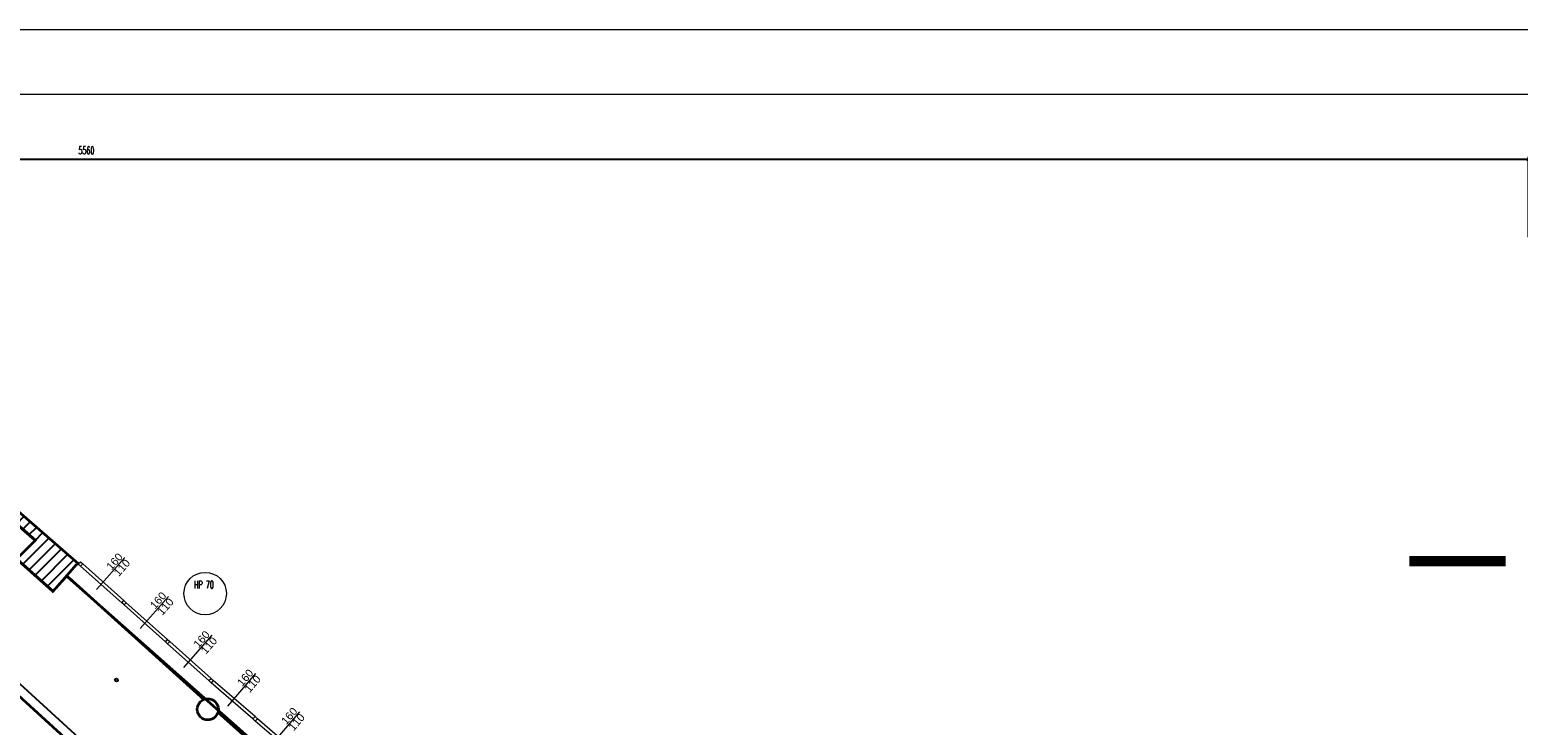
# Model space of a CAD drawing. Header units: millimetres. Extents: x 19887 to 192597, y -14203 to 39042.
# Tile 69 of 256: x 24456 to 27326, y -6839 to -5498. Entities that reach past the tile are written whole.
import ezdxf

# ---------------------------------------------------------------- set-up
doc = ezdxf.new("R2010")
doc.units = ezdxf.units.MM
doc.linetypes.add('DASHED2', pattern=[9.525, 6.35, -3.175])
doc.layers.get('Defpoints').update_dxf_attribs({"color": 4})
for name, color, linetype in [('A_DBA-RAMKI', 6, 'Continuous'), ('A_DBA_WPUSTY SAN', 150, 'Continuous'), ('Wymiarowanie', 3, 'Continuous'), ('Wypełnienie', 252, 'Continuous')]:
    doc.layers.add(name, color=color, linetype=linetype)
for name, color, linetype, lineweight in [('Basen_rzut_poziom_1_obrys', 252, 'Continuous', 35), ('Kolobrzeg_rzut_hala_poziom_1', 252, 'Continuous', 35), ('Okna', 252, 'Continuous', 5), ('Tabela', 1, 'Continuous', 0)]:
    doc.layers.add(name, color=color, linetype=linetype, lineweight=lineweight)
doc.styles.add('ROMANS', font='romans.shx', dxfattribs={"width": 0.6})
doc.styles.get("Standard").update_dxf_attribs({"font": 'arial.ttf'})
doc.dimstyles.new('000001FB70622F18', dxfattribs={"dimtxt": 20, "dimasz": 5, "dimexe": 5, "dimexo": 1, "dimgap": 20, "dimtad": 1, "dimtoh": 1, "dimdec": 0, "dimtxsty": 'Standard', "dimblk": 'OBLIQUE', "dimcen": 0, "dimdle": 5, "dimclrd": 252, "dimclre": 252, "dimclrt": 252, "dimadec": 0, "dimazin": 0, "dimtfac": 1, "dimtdec": 0, "dimtmove": 0, "dimatfit": 3, "dimldrblk": 'OBLIQUE', "dimfxl": 150, "dimfxlon": 1, "dimlwd": 25, "dimlwe": 25, "dimarcsym": 1})

# ---------------------------------------------------------------- blocks, each defined once
blk = doc.blocks.new('_Oblique')
at = {"color": 0, "linetype": 'ByBlock', "lineweight": -2}
blk.add_line((-0.5, -0.5), (0.5, 0.5), dxfattribs=at)
blk = doc.blocks.new('*D604')
at = {"layer": 'Defpoints', "color": 0}
for p in [(2641.8, -379.8), (3081.1, -3077.2), (2641.8, -3106.2)]:
    blk.add_point(p, dxfattribs=at)
at = {"layer": 'Wymiarowanie', "color": 252, "linetype": 'Continuous', "lineweight": 25}
for p, q in [((2641.8, -2956.2), (2641.8, -3111.2)), ((3081.1, -3078.2), (3081.1, -3111.2)), ((3086.1, -3106.2), (2636.8, -3106.2))]:
    blk.add_line(p, q, dxfattribs=at)
at = {"layer": 'Wymiarowanie', "color": 252, "linetype": 'ByBlock', "lineweight": 25, "xscale": 5, "yscale": 5, "zscale": 5, "rotation": 180}
blk.add_blockref('_Oblique', (2641.8, -3106.2), dxfattribs=at)
at = {"layer": 'Wymiarowanie', "color": 252, "linetype": 'ByBlock', "lineweight": 25, "xscale": 5, "yscale": 5, "zscale": 5}
blk.add_blockref('_Oblique', (3081.1, -3106.2), dxfattribs=at)
at = {"layer": 'Wymiarowanie', "color": 252, "insert": (2861.5, -3088.7), "char_height": 15, "attachment_point": 5, "style": 'ROMANS'}
blk.add_mtext('439', dxfattribs=at)
blk = doc.blocks.new('*D779')
at = {"layer": 'Defpoints', "color": 0}
for p in [(1230.4, -637.9), (1690.7, -1057.8), (1703.1, -1044.2)]:
    blk.add_point(p, dxfattribs=at)
at = {"layer": 'Wymiarowanie', "color": 252, "linetype": 'Continuous', "lineweight": 25}
for p, q in [((1231.1, -637.1), (1246.2, -620.6)), ((1239.1, -620.9), (1706.8, -1047.6)), ((1691.4, -1057.1), (1706.5, -1040.5))]:
    blk.add_line(p, q, dxfattribs=at)
at = {"layer": 'Wymiarowanie', "color": 252, "linetype": 'ByBlock', "lineweight": 25, "xscale": 5, "yscale": 5, "zscale": 5}
for p, rotation in [((1242.8, -624.3), 137.6250679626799), ((1703.1, -1044.2), 317.6250679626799)]:
    blk.add_blockref('_Oblique', p, dxfattribs=dict(at, rotation=rotation))
at = {"layer": 'Wymiarowanie', "color": 252, "insert": (1484.8, -821.3), "char_height": 15, "attachment_point": 5, "rotation": 317.6251, "style": 'ROMANS'}
blk.add_mtext('623', dxfattribs=at)
blk = doc.blocks.new('*D985')
at = {"layer": 'Defpoints', "color": 0}
for p in [(-1121.1, 124.6), (4438.5, -3063.7), (-1121.1, -3458.5)]:
    blk.add_point(p, dxfattribs=at)
at = {"layer": 'Wymiarowanie', "color": 252, "linetype": 'Continuous', "lineweight": 25}
for p, q in [((4443.5, 124.6), (-1126.1, 124.6)), ((-1121.1, -25.4), (-1121.1, 129.6)), ((4438.5, -25.4), (4438.5, 129.6))]:
    blk.add_line(p, q, dxfattribs=at)
at = {"layer": 'Wymiarowanie', "color": 252, "linetype": 'ByBlock', "lineweight": 25, "xscale": 5, "yscale": 5, "zscale": 5, "rotation": 180}
blk.add_blockref('_Oblique', (-1121.1, 124.6), dxfattribs=at)
at = {"layer": 'Wymiarowanie', "color": 252, "linetype": 'ByBlock', "lineweight": 25, "xscale": 5, "yscale": 5, "zscale": 5}
blk.add_blockref('_Oblique', (4438.5, 124.6), dxfattribs=at)
at = {"layer": 'Wymiarowanie', "color": 252, "insert": (1658.7, 142.1), "char_height": 15, "attachment_point": 5, "style": 'ROMANS'}
blk.add_mtext('5560', dxfattribs=at)
blk = doc.blocks.new('A$C7bb86cbb')
at = {"layer": 'Kolobrzeg_rzut_hala_poziom_1'}
for p, q in [((-15015, 13012, 0), (-14561, 13536, 0)), ((-14561, 13536, 0), (-14531, 13539, 0)), ((-153, 944), (-297, 793, 0)), ((-268, 765, 0), (-400, 582)), ((-297, 793, 0), (-268, 765, 0))]:
    blk.add_line(p, q, dxfattribs=at)
at = {"layer": 'Kolobrzeg_rzut_hala_poziom_1', "elevation": 0}
blk.add_lwpolyline([(-14716, 13278), (-12114, 10925)], dxfattribs=at)
at = {"layer": 'Kolobrzeg_rzut_hala_poziom_1'}
blk.add_circle((0, 0), 201, dxfattribs=at)
at = {"layer": 'Okna', "elevation": 0}
for points in [[(-14531, 13539), (-14490, 13583), (-14446, 13542), (-14487, 13498)], [(-13692, 12789), (-13651, 12833), (-13607, 12792), (-13648, 12748)], [(-12853, 12039), (-12812, 12083), (-12768, 12042), (-12809, 11998)], [(-12014, 11289), (-11973, 11333), (-11929, 11292), (-11970, 11248)], [(-11164, 10550), (-11123, 10595), (-11079, 10554), (-11119, 10510)], [(-10315, 9811), (-10275, 9856), (-10230, 9816), (-10270, 9771)], [(-9479, 9058), (-9439, 9103), (-9394, 9063), (-9434, 9018)], [(-8630, 8319), (-8590, 8364), (-8546, 8323), (-8586, 8279)], [(-7792, 7570), (-7751, 7614), (-7707, 7573), (-7748, 7529)], [(-6953, 6820), (-6912, 6864), (-6868, 6823), (-6909, 6779)], [(-6114, 6070), (-6073, 6114), (-6029, 6073), (-6070, 6029)], [(-5275, 5320), (-5235, 5364), (-5190, 5323), (-5231, 5279)], [(-4436, 4570), (-4396, 4614), (-4352, 4573), (-4392, 4529)], [(-3598, 3820), (-3557, 3864), (-3513, 3824), (-3554, 3780)], [(-2759, 3070), (-2718, 3114), (-2674, 3074), (-2715, 3030)], [(-1920, 2320), (-1879, 2365), (-1835, 2324), (-1876, 2280)], [(-1083, 1565), (-1042, 1609), (-998, 1568), (-1039, 1524)], [(-296, 881), (-256, 925), (-212, 884), (-252, 840)]]:
    blk.add_lwpolyline(points, close=True, dxfattribs=at)
for points in [[(-13692, 12789), (-14487, 13498)], [(-13651, 12833), (-14446, 13542)], [(-13634, 13663), (-14179, 13044)], [(-12795, 12913), (-13340, 12294)], [(-12853, 12039), (-13648, 12748)], [(-12812, 12083), (-13607, 12792)], [(-11956, 12163), (-12501, 11544)], [(-12014, 11289), (-12809, 11998)], [(-11973, 11333), (-12768, 12042)], [(-11164, 10550), (-11970, 11248)], [(-11123, 10595), (-11929, 11292)], [(-11117, 11425), (-11654, 10799)], [(-10268, 10686), (-10805, 10060)], [(-10315, 9811), (-11119, 10510)], [(-10275, 9856), (-11079, 10554)], [(-9479, 9058), (-10270, 9771)], [(-9439, 9103), (-10230, 9816)], [(-9417, 9932), (-9965, 9316)], [(-8564, 9193), (-9115, 8579)], [(-8630, 8319), (-9434, 9018)], [(-8590, 8364), (-9394, 9063)], [(-7751, 7614), (-8546, 8323)], [(-7734, 8444), (-8279, 7825)], [(-7792, 7570), (-8586, 8279)], [(-6953, 6820), (-7748, 7529)], [(-6912, 6864), (-7707, 7573)], [(-6895, 7694), (-7440, 7075)], [(-6056, 6944), (-6601, 6325)], [(-6114, 6070), (-6909, 6779)], [(-6073, 6114), (-6868, 6823)], [(-5275, 5320), (-6070, 6029)], [(-5235, 5364), (-6029, 6073)], [(-5217, 6195), (-5762, 5575)], [(-4436, 4570), (-5231, 5279)], [(-4396, 4614), (-5190, 5323)], [(-4378, 5445), (-4923, 4825)], [(-3540, 4695), (-4085, 4075)], [(-3598, 3820), (-4392, 4529)], [(-3557, 3864), (-4352, 4573)], [(-2759, 3070), (-3554, 3780)], [(-2718, 3114), (-3513, 3824)], [(-2701, 3945), (-3246, 3325)], [(-1862, 3195), (-2407, 2576)], [(-1920, 2320), (-2715, 3030)], [(-1879, 2365), (-2674, 3074)], [(-1042, 1609), (-1835, 2324)], [(-1024, 2442), (-1569, 1823)], [(-1083, 1565), (-1876, 2280)], [(-222, 1732), (-755, 1102)], [(-296, 881), (-1039, 1524)], [(-256, 925), (-999, 1569)]]:
    blk.add_lwpolyline(points, dxfattribs=at)
at = {"layer": 'Okna', "char_height": 150, "width": 335.75, "attachment_point": 3}
for s, insert, rotation in [('160', (-13773, 13767, 0), 48.6566), ('110', (-13631, 13648, 0), 48.6566), ('160', (-12934, 13017, 0), 48.6566), ('110', (-12792, 12898, 0), 48.6566), ('160', (-12095, 12268, 0), 48.6566), ('110', (-11953, 12148, 0), 48.6566), ('160', (-11257, 11528, 0), 49.4019), ('110', (-11114, 11410, 0), 49.4019), ('160', (-10408, 10789, 0), 49.4019), ('110', (-10266, 10671, 0), 49.4019), ('160', (-9560, 10050, 0), 49.4019), ('110', (-9417, 9932, 0), 49.4019), ('160', (-8702, 9298, 0), 48.0846), ('110', (-8561, 9178, 0), 48.0846), ('160', (-7872, 8548, 0), 48.6566), ('110', (-7731, 8429, 0), 48.6566), ('160', (-7034, 7798, 0), 48.6566), ('110', (-6892, 7679, 0), 48.6566), ('160', (-6195, 7049, 0), 48.6566), ('110', (-6053, 6929, 0), 48.6566), ('160', (-5356, 6299, 0), 48.6566), ('110', (-5215, 6180, 0), 48.6566), ('160', (-4517, 5549, 0), 48.6566), ('110', (-4376, 5430, 0), 48.6566), ('160', (-3678, 4799, 0), 48.6566), ('110', (-3537, 4680, 0), 48.6566), ('160', (-2840, 4049, 0), 48.6566), ('110', (-2698, 3930, 0), 48.6566), ('160', (-2001, 3299, 0), 48.6566), ('110', (-1859, 3180, 0), 48.6566), ('160', (-1163, 2546, 0), 48.6566), ('110', (-1021, 2427, 0), 48.6566), ('160', (-363, 1834, 0), 49.7994), ('110', (-219, 1717, 0), 49.7994)]:
    blk.add_mtext(s, dxfattribs=dict(at, insert=insert, rotation=rotation))
blk = doc.blocks.new('G$CF5E15B28')
at = {"layer": 'Wypełnienie'}
h = blk.add_hatch(dxfattribs=at)
h.set_pattern_fill('ANSI31', color=253, scale=5, angle=90)
h.set_pattern_definition([(45, (-771.488, -5161.708), (-11.22532, 11.22532), [])])
h.paths.add_polyline_path([(1287.6, -37.3), (1247.1, -37.2), (1249.7, -337.1), (1287, -369.8), (1560.7, -609.5), (1524.8, -645.7), (1594.7, -708), (1641.6, -653.9), (1287.1, -344.7)])
at = {"layer": 'Basen_rzut_poziom_1_obrys', "color": 253, "elevation": 0}
for points in [[(1249.7, -337.1), (1560.7, -609.5), (1524.8, -645.7), (1594.7, -708), (1594.7, -708)], [(1643.2, -655.3), (1287.1, -344.7)], [(1690.7, -1057.8), (1230.9, -638.4)], [(1620.8, -677.9), (1884.9, -916.7)], [(1912.3, -941.3), (2480.5, -1449.8)]]:
    blk.add_lwpolyline(points, dxfattribs=at)
at = {"layer": 'Basen_rzut_poziom_1_obrys', "color": 253}
blk.add_circle((1892.7, -935.6, 0), 20.4, dxfattribs=at)
at = {"layer": 'Okna', "color": 253}
blk.add_circle((1887.6, -712.4, 0), 40.9, dxfattribs=at)
at = {"layer": 'Basen_rzut_poziom_1_obrys', "color": 253, "xscale": 0.1, "yscale": 0.1, "zscale": 0.1}
blk.add_blockref('A$C7bb86cbb', (3096.2, -2009.2, 0), dxfattribs=at)
at = {"layer": 'Okna', "color": 253, "insert": (1866.2, -687.6, 0), "char_height": 15, "width": 157.291, "attachment_point": 1, "style": 'ROMANS'}
blk.add_mtext('HP 70', dxfattribs=at)
at = {"layer": 'Wymiarowanie', "color": 253}
for base, p1, p2, picture, middle in [((-1121.1, 124.6, 0), (4438.5, -3063.7, 0), (-1121.1, -3458.5, 0), '*D985', (1658.7, 142.1, 0)), ((2641.8, -3106.2, 0), (3081.1, -3077.2, 0), (2641.8, -379.8, 0), '*D604', (2861.5, -3088.7, 0))]:
    dim = blk.add_linear_dim(base=base, p1=p1, p2=p2, angle=0, dimstyle='000001FB70622F18', override={"dimtxt": 15, "dimgap": 10, "dimtxsty": 'ROMANS'}, dxfattribs=at)
    dim.commit()
    dim.dimension.update_dxf_attribs({"geometry": picture, "text_midpoint": middle})
dim = blk.add_aligned_dim(p1=(1230.4, -637.9, 0), p2=(1690.7, -1057.8, 0), distance=18.4, dimstyle='000001FB70622F18', override={"dimtxt": 15, "dimgap": 10, "dimtxsty": 'ROMANS'}, dxfattribs=at)
dim.commit()
dim.dimension.update_dxf_attribs({"geometry": '*D779', "text_midpoint": (1484.8, -821.3, 0)})

msp = doc.modelspace()

# ---------------------------------------------------------------- linework, layer by layer
at = {"layer": 'A_DBA-RAMKI', "color": 210, "linetype": 'DASHED2', "ltscale": 10, "const_width": 5, "elevation": 0}
msp.add_lwpolyline([(24153.1, -6210.4), (24466.7, -6482.8), (24430.9, -6518.9), (24500.8, -6581.2), (24527.5, -6551.7), (26084.6, -7930.9), (26019.4, -7999.9), (26168.9, -8153.4), (26228.9, -8089.1), (26229.3, -8092.9), (26264.5, -8054.2), (26676.8, -8404.3), (26676.8, -8950)], dxfattribs=at)
at = {"layer": 'A_DBA-RAMKI', "color": 210, "linetype": 'DASHED2', "ltscale": 10, "const_width": 20}
msp.add_lwpolyline([(27301.8, -6522.9), (27116.1, -6522.9)], dxfattribs=at)
at = {"layer": 'A_DBA_WPUSTY SAN'}
msp.add_circle((24623.4, -6752, 0), 3, dxfattribs=at)
at = {"layer": 'Tabela'}
for points in [[(19886.6, -12923.1), (30386.6, -12923.1), (30386.6, -5498.1), (19886.6, -5498.1)], [(20386.6, -12798.1), (30261.6, -12798.1), (30261.6, -5623.1), (20386.6, -5623.1)]]:
    msp.add_lwpolyline(points, close=True, dxfattribs=at)

# ---------------------------------------------------------------- block references
msp.add_blockref('G$CF5E15B28', (22906.8, -5872.9, 0))

doc.saveas('drawing.dxf')
